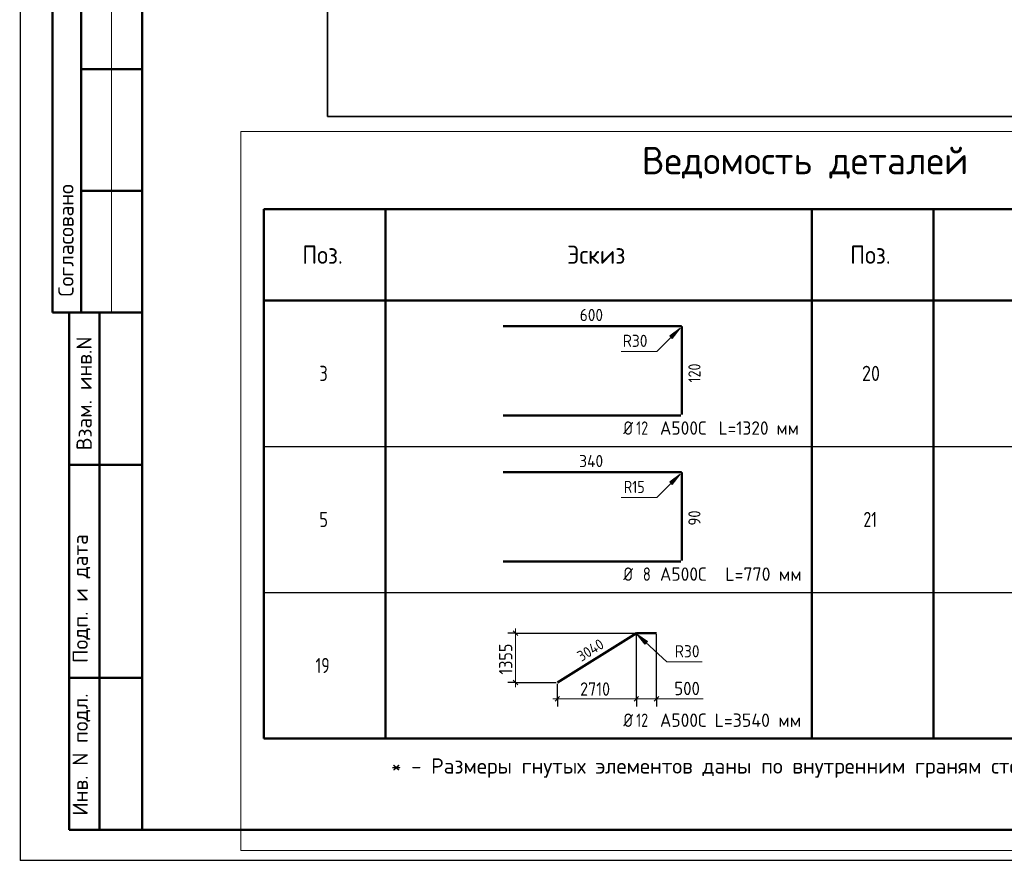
# Model space of a CAD drawing. Header units: millimetres. Extents: x -5 to 21000, y 0 to 14850.
# Tile 1 of 26: x -5 to 8082, y 0 to 6905. Entities that reach past the tile are written whole.
import ezdxf

# ---------------------------------------------------------------- set-up
doc = ezdxf.new("R2010")
doc.units = ezdxf.units.MM
for name, color, linetype, lineweight in [('Standard', 7, 'Continuous', 25), ('ДОП Верх по Х', 7, 'Continuous', 25), ('ЖБ Пилон', 180, 'Continuous', 25), ('Размерная линия_ общее', 7, 'Continuous', 13)]:
    doc.layers.add(name, color=color, linetype=linetype, lineweight=lineweight)
doc.styles.add('ISOCPEUR', font='txt')

msp = doc.modelspace()

# ---------------------------------------------------------------- hatches: boundary and pattern name
at = {"layer": 'Standard', "linetype": 'Continuous', "lineweight": 13, "transparency": 33554687}
for points in [[(5355.1, 4287.1), (5418.7, 4372), (5333.8, 4308.4)], [(5355.1, 3087.1), (5418.7, 3172), (5333.8, 3108.4)], [(5151.2, 1798), (5064.1, 1858.6), (5130.7, 1776.1)]]:
    msp.add_hatch(color=7, dxfattribs=at).paths.add_polyline_path(points)

# ---------------------------------------------------------------- linework, layer by layer
at = {"layer": 'Standard', "color": 7, "linetype": 'Continuous', "lineweight": 25, "transparency": 33554687}
msp.add_line((1000, 14600), (1000, 529.1), dxfattribs=at)
at = {"layer": 'Standard', "color": 7, "linetype": 'Continuous', "lineweight": 50, "transparency": 33554687}
for p, q in [((263.4, 7750), (263.4, 4500)), ((263.4, 7750), (263.4, 4500)), ((500, 7750), (500, 4500)), ((1000, 6500), (500, 6500)), ((1000, 5500), (500, 5500)), ((2000, 5350), (2000, 4600)), ((2000, 5350), (6500, 5350)), ((11000, 5350), (2000, 5350)), ((2000, 1000), (2000, 5350)), ((3000, 1000), (3000, 5350)), ((6500, 5350), (11000, 5350)), ((6500, 1000), (6500, 5350)), ((7500, 1000), (7500, 5350)), ((11000, 4600), (2000, 4600)), ((0, 4500), (3.1, 4500)), ((263.4, 4500), (1000, 4500)), ((400, 250), (400, 4500)), ((400, 250), (400, 4500)), ((650, 250), (650, 4500)), ((400, 3250), (1000, 3250)), ((400, 1500), (1000, 1500)), ((2000, 1000), (11000, 1000)), ((1000, 250), (400, 250))]:
    msp.add_line(p, q, dxfattribs=at)
at = {"layer": 'Standard', "color": 7, "linetype": 'Continuous', "lineweight": 13, "transparency": 33554687}
for p, q in [((750, 7750), (750, 4500)), ((5418.7, 4372), (5333.8, 4308.4)), ((5355.1, 4287.1), (5418.7, 4372)), ((5418.7, 4372), (5418.7, 4372)), ((5418.7, 4372), (5418.7, 4372)), ((5418.7, 4372), (5418.7, 4372)), ((5333.8, 4308.4), (5355.1, 4287.1)), ((5344.4, 4297.7), (5339.1, 4292.4)), ((5418.7, 3172), (5333.8, 3108.4)), ((5355.1, 3087.1), (5418.7, 3172)), ((5418.7, 3172), (5418.7, 3172)), ((5418.7, 3172), (5418.7, 3172)), ((5418.7, 3172), (5418.7, 3172)), ((5333.8, 3108.4), (5355.1, 3087.1)), ((5344.4, 3097.8), (5339.1, 3092.4)), ((5064.1, 1858.6), (5064.1, 1858.6)), ((5064.1, 1858.6), (5064.1, 1858.6)), ((5064.1, 1858.6), (5064.1, 1858.6)), ((5064.1, 1858.6), (5130.7, 1776.1)), ((5151.2, 1798), (5064.1, 1858.6)), ((5130.7, 1776.1), (5151.2, 1798)), ((5141, 1787), (5146.4, 1781.9)), ((5224.4, 1326.9), (5609.4, 1326.9))]:
    msp.add_line(p, q, dxfattribs=at)
at = {"layer": 'Standard', "color": 7, "linetype": 'Continuous', "lineweight": -3, "transparency": 33554687}
for p, q in [((2000, 3400), (11000, 3400)), ((2000, 2200), (11000, 2200)), ((2000, 1000), (11000, 1000))]:
    msp.add_line(p, q, dxfattribs=at)
at = {"layer": 'Standard', "color": 7, "linetype": 'Continuous', "lineweight": 13, "transparency": 33554687}
for points in [[(-5, 0), (14800, 0), (14800, 14850)], [(11075.3, 5986.5), (1812.6, 5986.5), (1812.6, 81), (11075.3, 81), (11075.3, 5986.5)], [(4935.9, 4180.6), (5227.3, 4180.6), (5418.7, 4372)], [(4935.9, 2980.6), (5227.3, 2980.6), (5418.7, 3172)], [(5600.3, 1630.6), (5308.9, 1630.6), (5064.1, 1858.6)]]:
    msp.add_lwpolyline(points, dxfattribs=at)
at = {"layer": 'Standard', "color": 7, "linetype": 'Continuous', "lineweight": 25, "transparency": 33554687}
msp.add_lwpolyline([(0, 0), (21000, 0), (21000, 14850), (0, 14850), (0, 0)], close=True, dxfattribs=at)
at = {"layer": 'Standard', "color": 7, "linetype": 'Continuous', "lineweight": 50, "transparency": 33554687}
msp.add_lwpolyline([(1000, 14600), (20750, 14600), (20750, 250), (1000, 250), (1000, 14600)], close=True, dxfattribs=at)
at = {"layer": 'Standard', "color": 254, "linetype": 'Continuous', "lineweight": 35, "true_color": 0xc4c4ff, "transparency": 33554687}
msp.add_lwpolyline([(2523.3, 6110.3), (14114.3, 6110.3), (14114.3, 12645.5), (2523.3, 12645.5), (2523.3, 6110.3)], dxfattribs=at)
at = {"layer": 'ДОП Верх по Х', "color": 7, "linetype": 'Continuous', "lineweight": 50, "transparency": 33554687}
for p, q in [((4411.2, 1460.2), (5059.8, 1865.5)), ((5064.1, 1866.8), (5224.4, 1866.8))]:
    msp.add_line(p, q, dxfattribs=at)
msp.add_arc((5064.1, 1858.6), 8.17, 90, 122.00538, dxfattribs=at)
at = {"layer": 'ЖБ Пилон', "color": 7, "linetype": 'Continuous', "lineweight": 50, "transparency": 33554687}
for p, q in [((3966.4, 4387.5), (5425.8, 4387.5)), ((5434.2, 4379.1), (5434.2, 3662)), ((5425.8, 3653.6), (3966.4, 3653.6)), ((3966.4, 3187.5), (5425.8, 3187.5)), ((5434.2, 3179.1), (5434.2, 2462)), ((5425.8, 2453.6), (3966.4, 2453.6))]:
    msp.add_line(p, q, dxfattribs=at)
for centre in [(5425.8, 4379.1), (5425.8, 3179.1)]:
    msp.add_arc(centre, 8.43, 0, 90, dxfattribs=at)
at = {"layer": 'Размерная линия_ общее', "color": 253, "linetype": 'Continuous', "lineweight": -3, "true_color": 0xa0a0a0, "transparency": 33554687}
for p, q in [((4066.4, 1865.5), (4003.9, 1865.5)), ((4066.4, 1865.5), (4128.9, 1865.5)), ((4066.4, 1460.2), (4003.9, 1460.2)), ((4066.4, 1460.2), (4128.9, 1460.2)), ((4066.4, 1460.2), (4401.2, 1460.2)), ((4411.2, 1326.9), (4411.2, 1450.2)), ((4411.2, 1326.9), (4411.2, 1389.4)), ((5059.8, 1326.9), (5059.8, 1389.4)), ((5224.4, 1326.9), (5224.4, 1389.4)), ((4411.2, 1326.9), (4411.2, 1264.4)), ((5059.8, 1326.9), (5059.8, 1264.4)), ((5224.4, 1326.9), (5224.4, 1264.4))]:
    msp.add_line(p, q, dxfattribs=at)
at = {"layer": 'Размерная линия_ общее', "color": 7, "linetype": 'Continuous', "lineweight": 25, "transparency": 33554687}
for p, q in [((4085.1, 1846.8), (4047.6, 1884.3)), ((4085.1, 1441.4), (4047.6, 1478.9)), ((4392.5, 1308.2), (4430, 1345.7)), ((5041, 1308.2), (5078.5, 1345.7)), ((5205.7, 1308.2), (5243.2, 1345.7))]:
    msp.add_line(p, q, dxfattribs=at)
at = {"layer": 'Размерная линия_ общее', "color": 7, "linetype": 'Continuous', "lineweight": 13, "transparency": 33554687}
for p, q in [((4066.4, 1865.5), (4066.4, 1903)), ((4066.4, 1460.2), (4066.4, 1422.7)), ((4411.2, 1326.9), (4373.7, 1326.9)), ((4411.2, 1326.9), (5059.8, 1326.9)), ((5059.8, 1326.9), (5224.4, 1326.9)), ((5224.4, 1326.9), (5261.9, 1326.9))]:
    msp.add_line(p, q, dxfattribs=at)
at = {"layer": 'Размерная линия_ общее', "color": 253, "linetype": 'Continuous', "lineweight": -3, "true_color": 0xa0a0a0, "transparency": 33554687}
for points in [[(4066.4, 1865.5), (4616.9, 1865.5), (4616.9, 1865.5), (5049.8, 1865.5)], [(5059.8, 1326.9), (5059.8, 1338.3), (5059.8, 1338.3), (5059.8, 1678), (5059.8, 1678), (5059.8, 1855.5)], [(5224.4, 1326.9), (5224.4, 1339.2), (5224.4, 1339.2), (5224.4, 1795.9), (5224.4, 1795.9), (5224.4, 1856.8)]]:
    msp.add_lwpolyline(points, dxfattribs=at)
at = {"layer": 'Размерная линия_ общее', "color": 7, "linetype": 'Continuous', "lineweight": 13, "transparency": 33554687}
msp.add_lwpolyline([(4066.4, 1460.2), (4066.4, 1482.9), (4066.4, 1482.9), (4066.4, 1865.5)], dxfattribs=at)

# ---------------------------------------------------------------- texts
at = {"layer": 'Standard', "color": 7, "linetype": 'Continuous', "lineweight": 50, "transparency": 33554687, "insert": (5105, 5600), "char_height": 225, "width": 2899.149, "attachment_point": 7, "style": 'ISOCPEUR'}
msp.add_mtext('\\W0.98;Ведомость деталей', dxfattribs=at)
at = {"layer": 'Standard', "color": 7, "linetype": 'Continuous', "lineweight": 50, "transparency": 33554687, "char_height": 125, "attachment_point": 7, "rotation": 90, "style": 'ISOCPEUR'}
for s, insert, width in [('\\A1;{\\fISOCPEUR|i0|b0;\\H125.000000;\\W1.000000;\\C7;Согласовано}\\P', (437.5, 4630.7), 1035.938), ('\\A1;{\\fISOCPEUR|i0|b0;\\H125.000000;\\W1.000000;\\C7;Взам. инв.N}\\P', (586.5, 3367.9), 954.549), ('\\A1;{\\fISOCPEUR|i0|b0;\\H125.000000;\\W1.000000;\\C7;Подп. и дата}\\P', (574.7, 1621.1), 1098.529), ('\\A1;{\\fISOCPEUR|i0|b0;\\H125.000000;\\W1.000000;\\C7;Инв. N подл.}\\P', (574.7, 367), 1010.897)]:
    msp.add_mtext(s, dxfattribs=dict(at, insert=insert, width=width))
at = {"layer": 'Standard', "color": 7, "linetype": 'Continuous', "lineweight": 25, "transparency": 33554687, "attachment_point": 7, "style": 'ISOCPEUR'}
for s, insert, char_height, width in [('\\W0.92;Поз.', (2316.2, 4900), 150, 436.494), ('\\W0.94;Эскиз', (4491.2, 4900), 150, 588.059), ('\\W0.92;Поз.', (6816.2, 4900), 150, 436.494), ('\\W0.78;3', (2456.2, 3937.5), 125, 136.007), ('\\W0.87;20', (6912.5, 3937.5), 125, 229.507), ('\\W0.83;Ø', (4953.3, 3495.8), 110, 155.834), ('\\W0.75;12', (5058.6, 3495.8), 110, 173.171), ('\\W0.95;А500С', (5253.5, 3495.8), 110, 458.877), ('\\W0.94;L=1320 мм', (5735, 3495.8), 110, 733.27), ('\\W0.78;5', (2456.2, 2737.5), 125, 136.007), ('\\W0.75;21', (6925, 2737.5), 125, 196.783), ('\\W0.83;Ø', (4953.3, 2295.8), 110, 155.834), ('\\W0.78;8', (5113.6, 2295.8), 110, 119.681), ('\\W0.95;А500С', (5253.5, 2295.8), 110, 458.877), ('\\W0.97;L=770 мм', (5790, 2295.8), 110, 679.734), ('\\W0.75;19', (2425, 1537.5), 125, 196.787), ('\\W0.83;Ø', (4953.3, 1095.8), 110, 155.834), ('\\W0.75;12', (5058.6, 1095.8), 110, 173.171), ('\\W0.95;А500С', (5253.5, 1095.8), 110, 458.877), ('\\W0.97;L=3540 мм', (5702, 1095.8), 110, 767.918), ('\\W1.00;* - Размеры гнутых элементов даны по внутренним граням стержней. ', (3045.4, 678.1), 125, 5827.967)]:
    msp.add_mtext(s, dxfattribs=dict(at, insert=insert, char_height=char_height, width=width))
at = {"layer": 'Standard', "color": 7, "linetype": 'Continuous', "lineweight": 18, "transparency": 33554687, "char_height": 100, "attachment_point": 7, "style": 'ISOCPEUR'}
for s, insert, width in [('\\W0.92;R30', (4947.4, 4217.3), 265.654), ('\\W0.83;R15', (4957.4, 3017.3), 241.56), ('\\W0.92;R30', (5375.1, 1667.3), 265.654)]:
    msp.add_mtext(s, dxfattribs=dict(at, insert=insert, width=width))
at = {"layer": 'ДОП Верх по Х', "color": 7, "linetype": 'Continuous', "lineweight": 18, "transparency": 33554687, "insert": (4608.4, 1629), "char_height": 87.5, "width": 294.471, "attachment_point": 7, "rotation": 32.00538, "style": 'ISOCPEUR'}
msp.add_mtext('\\W0.93;3040', dxfattribs=at)
at = {"layer": 'ЖБ Пилон', "color": 7, "linetype": 'Continuous', "lineweight": 18, "transparency": 33554687, "char_height": 100, "attachment_point": 7, "style": 'ISOCPEUR'}
for s, insert, width in [('\\W0.91;600', (4595.3, 4429.7), 255.449), ('\\W0.92;340', (4590.3, 3229.7), 265.654)]:
    msp.add_mtext(s, dxfattribs=dict(at, insert=insert, width=width))
at = {"layer": 'ЖБ Пилон', "color": 7, "linetype": 'Continuous', "lineweight": 18, "transparency": 33554687, "char_height": 100, "attachment_point": 7, "rotation": 90, "style": 'ISOCPEUR'}
for s, insert, width in [('\\W0.83;120', (5586.9, 3925.5), 231.17), ('\\W0.87;90', (5586.9, 2750.5), 183.601)]:
    msp.add_mtext(s, dxfattribs=dict(at, insert=insert, width=width))
at = {"layer": 'Размерная линия_ общее', "color": 7, "linetype": 'Continuous', "lineweight": 25, "transparency": 33554687, "insert": (4041.4, 1525.4), "char_height": 110, "width": 333.451, "attachment_point": 7, "rotation": 90, "style": 'ISOCPEUR'}
msp.add_mtext('\\W0.87;1355', dxfattribs=at)
at = {"layer": 'Размерная линия_ общее', "color": 7, "linetype": 'Continuous', "lineweight": 25, "transparency": 33554687, "char_height": 110, "attachment_point": 7, "style": 'ISOCPEUR'}
for s, insert, width in [('\\W0.87;2710', (4598, 1351.9), 333.451), ('\\W0.91;500', (5371.7, 1356.5), 280.994)]:
    msp.add_mtext(s, dxfattribs=dict(at, insert=insert, width=width))

doc.saveas('drawing.dxf')
